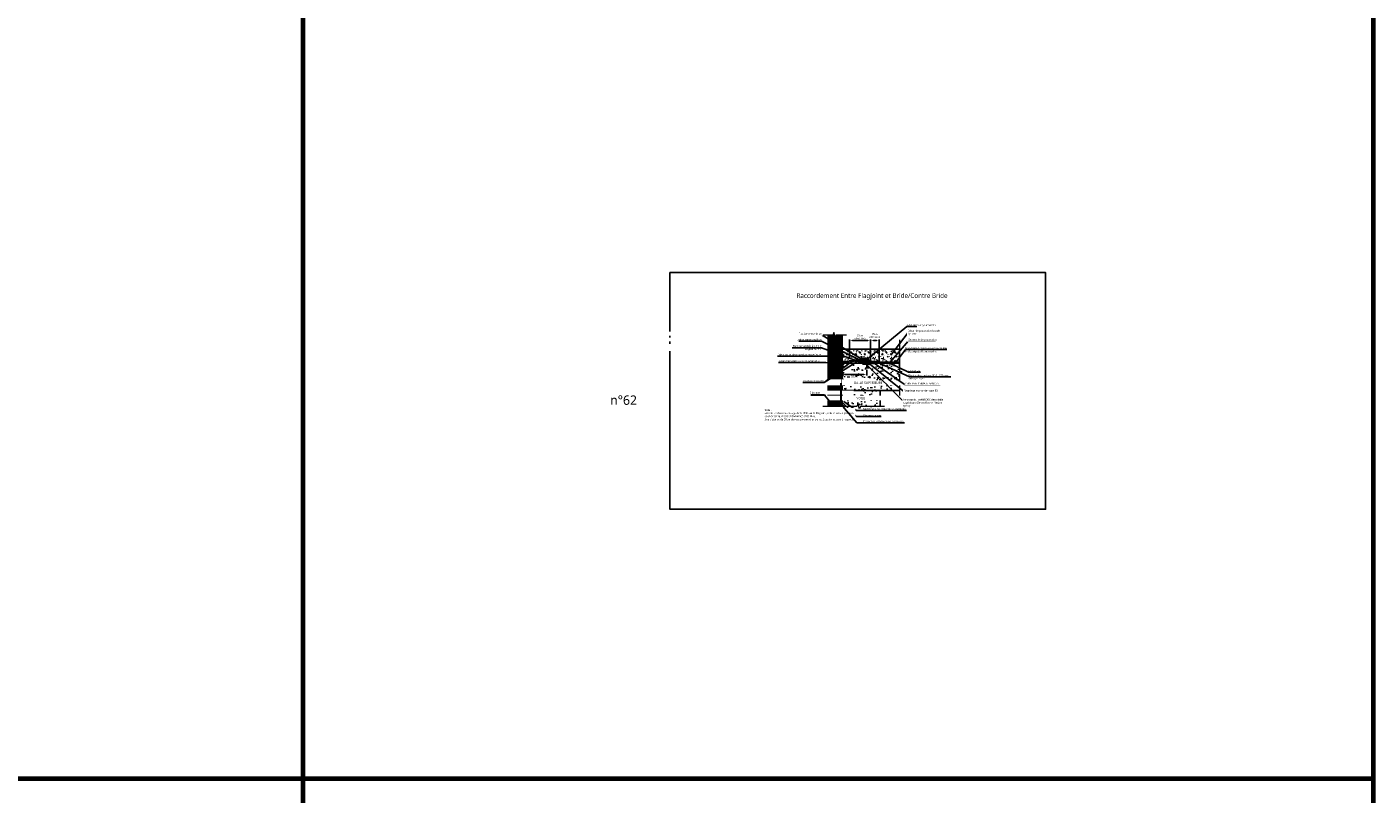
# Model space of a CAD drawing. Header units: millimetres. Extents: x -3314 to 21255525, y -15000 to 1735000.
# Tile 44 of 109: x 26508 to 27941, y 2266 to 3083. Entities that reach past the tile are written whole.
import ezdxf
from ezdxf import colors
from ezdxf.entities.mleader import LeaderData, LeaderLine
from ezdxf.math import Vec2, Vec3

# ---------------------------------------------------------------- set-up
doc = ezdxf.new("R2010")
doc.units = ezdxf.units.MM
doc.linetypes.add('CONTINU', pattern=[0])
doc.linetypes.add('TIRETPT', pattern=[1, 0.5, -0.25, 0, -0.25])
for name, color, linetype, lineweight in [('Dessin_AXE', 8, 'Continuous', 5), ('Dessin_HACHURES', 253, 'Continuous', 9), ('Matériel_Bride contre bride', 7, 'Continuous', 9), ('SYSTEME_DEG_ Geomembrane SYNTHETIQUE', 1, 'Continuous', 9), ('SYSTEME_DEG_Protection superieure', 5, 'Continuous', 9), ('SYSTEME_FPM_Enduit EIF', 6, 'Continuous', 9), ("SYSTEME_FPM_Feuille Bitume + enduit d'imperméabilisation", 4, 'Continuous', 9), ('SYSTEME_FPM_GEOTEXTILE de protection', 3, 'ISOLATION', 5)]:
    doc.layers.add(name, color=color, linetype=linetype, lineweight=lineweight)
for name, color, linetype in [('Dessin_CONTOURS BETON', 7, 'Continuous'), ('Dessin_COTATIONS', 7, 'Continuous'), ('Dessin_TEXTES', 7, 'CONTINU'), ('Matériel_Profilé Flagjoint', 50, 'Continuous'), ('Matériel_Profilé PM200', 40, 'Continuous'), ('Matériel_Resine', 230, 'Continuous'), ('Matériel_Soudure manuelle', 11, 'Continuous'), ('Produit_ Colle PMMA ALSAN 075', 240, 'Continuous'), ('Produit_Résine REKU P70', 190, 'Continuous')]:
    doc.layers.add(name, color=color, linetype=linetype)
doc.layers.add('GEN-_-FMULT', color=210, linetype='Continuous', plot=False)
doc.styles.add('Arial', font='segoeui.ttf')
doc.styles.add('txt-moyen', font='segoeui.ttf')
doc.linetypes.add('ISOLATION', pattern='A,0.0001,-0.1,[134,ltypeshp.shx,S=0.1,R=0,X=-0.1,Y=0],-0.2,[134,ltypeshp.shx,S=0.1,R=180,X=0.1,Y=0],-0.1', length=0.4001)
doc.dimstyles.new('1000F2', dxfattribs={"dimscale": 10, "dimtxt": 0.25, "dimasz": 0.3, "dimexe": 0.2, "dimexo": 0, "dimgap": 0.1, "dimtad": 1, "dimzin": 0, "dimdsep": 46, "dimtxsty": 'txt-moyen', "dimcen": 0.1, "dimclrd": 256, "dimclre": 256, "dimclrt": 256, "dimazin": 0, "dimtfac": 1, "dimtmove": 2, "dimatfit": 3, "dimfxl": 1, "dimtolj": 1, "dimtzin": 0, "dimlwd": -1, "dimlwe": -1, "dimarcsym": 0})

# ---------------------------------------------------------------- blocks, each defined once
blk = doc.blocks.new('*D153')
at = {"layer": 'Defpoints', "color": 0, "transparency": 16777216}
for p in [(27376, 2724.5), (27376, 2712.5), (27402.2, 2719.5)]:
    blk.add_point(p, dxfattribs=at)
at = {"layer": 'Dessin_COTATIONS', "transparency": 16777216}
for p, q in [((27376, 2722.5), (27376, 2711.5)), ((27399.2, 2712.5), (27379, 2712.5)), ((27402.2, 2717.5), (27402.2, 2711.5))]:
    blk.add_line(p, q, dxfattribs=at)
for points in [[(27379, 2713), (27379, 2712), (27376, 2712.5)], [(27399.2, 2712), (27399.2, 2713), (27402.2, 2712.5)]]:
    blk.add_solid(points, dxfattribs=at)
at = {"layer": 'Dessin_COTATIONS', "transparency": 16777216, "insert": (27389.1, 2710.5), "char_height": 2, "attachment_point": 5, "style": 'txt-moyen'}
blk.add_mtext('\\A1;50cm', dxfattribs=at)
blk = doc.blocks.new('*D154')
at = {"layer": 'Defpoints', "color": 0, "transparency": 16777216}
for p in [(27384, 2748.7), (27384, 2727.2), (27406.3, 2725.1)]:
    blk.add_point(p, dxfattribs=at)
at = {"layer": 'Dessin_COTATIONS', "transparency": 16777216}
for p, q in [((27384, 2729.2), (27384, 2749.7)), ((27403.3, 2748.7), (27387, 2748.7)), ((27406.3, 2727.1), (27406.3, 2749.7))]:
    blk.add_line(p, q, dxfattribs=at)
for points in [[(27387, 2749.2), (27387, 2748.2), (27384, 2748.7)], [(27403.3, 2748.2), (27403.3, 2749.2), (27406.3, 2748.7)]]:
    blk.add_solid(points, dxfattribs=at)
at = {"layer": 'Dessin_COTATIONS', "transparency": 16777216, "insert": (27395.1, 2752.4), "char_height": 2, "attachment_point": 5, "style": 'txt-moyen'}
blk.add_mtext('\\A1;35cm\\Pcôté DEG', dxfattribs=at)
blk = doc.blocks.new('*D155')
at = {"layer": 'Defpoints', "color": 0, "transparency": 16777216}
for p in [(27415.5, 2748.7), (27406.3, 2725.1), (27415.5, 2725.1)]:
    blk.add_point(p, dxfattribs=at)
at = {"layer": 'Dessin_COTATIONS', "transparency": 16777216}
for p, q in [((27406.3, 2727.1), (27406.3, 2749.7)), ((27409.3, 2748.7), (27412.5, 2748.7)), ((27415.5, 2727.1), (27415.5, 2749.7))]:
    blk.add_line(p, q, dxfattribs=at)
for points in [[(27409.3, 2749.2), (27409.3, 2748.2), (27406.3, 2748.7)], [(27412.5, 2748.2), (27412.5, 2749.2), (27415.5, 2748.7)]]:
    blk.add_solid(points, dxfattribs=at)
at = {"layer": 'Dessin_COTATIONS', "transparency": 16777216, "insert": (27410.9, 2753.9), "char_height": 2, "attachment_point": 5, "style": 'txt-moyen'}
blk.add_mtext('\\A1;15cm \\Pcôté FPM', dxfattribs=at)

msp = doc.modelspace()

# ---------------------------------------------------------------- hatches: boundary and pattern name
at = {"layer": 'Defpoints', "lineweight": 70}
h = msp.add_hatch(dxfattribs=at)
h.set_pattern_fill('ANSI31', color=256, scale=0.1, style=0)
h.paths.add_polyline_path([(27403.2374, 2724.4771), (27406.2721, 2724.4771), (27401.0115, 2728.3425), (27397.2115, 2728.3425), (27396.1397, 2726.654), (27396.1397, 2726.304), (27396.8805, 2726.304), (27396.8805, 2726.9193), (27396.8805, 2727.556), (27397.4805, 2727.556), (27397.4805, 2728.056), (27400.2805, 2728.056), (27400.2805, 2727.556), (27400.8374, 2727.556), (27400.8374, 2726.9193), (27400.8374, 2726.2825), (27400.8374, 2726.0803), (27401.0905, 2726.0827), (27402.7374, 2724.7771), (27402.7374, 2724.4771)])
h.paths.add_polyline_path([(27400.8374, 2725.8241), (27400.8374, 2725.1873), (27400.8374, 2724.4771), (27402.7374, 2724.4771), (27402.7374, 2724.7771), (27401.0905, 2726.0827), (27400.8374, 2726.0803)])
h = msp.add_hatch(dxfattribs=at)
h.set_pattern_fill('ANSI32', color=256, scale=0.05, style=0)
h.paths.add_polyline_path([(27400.8374, 2726.9193), (27400.8374, 2727.556), (27400.2805, 2727.556), (27398.8743, 2727.556), (27398.8743, 2726.9193)])
h.paths.add_polyline_path([(27396.8805, 2726.9193), (27398.8743, 2726.9193), (27398.8743, 2727.556), (27396.8805, 2727.556)])
h.paths.add_polyline_path([(27396.8805, 2724.7273), (27396.8805, 2724.4771), (27398.8743, 2724.4771), (27398.8743, 2725.1873), (27396.8805, 2725.1873)])
h.paths.add_polyline_path([(27400.8374, 2725.1873), (27398.8743, 2725.1873), (27398.8743, 2724.4771), (27400.8374, 2724.4771)])
h = msp.add_hatch(dxfattribs=at)
h.set_pattern_fill('INSULATION', color=256, scale=0.1, style=0)
h.paths.add_polyline_path([(27400.8374, 2726.2825), (27400.8374, 2726.9193), (27398.8743, 2726.9193), (27398.8743, 2726.2825)])
h.paths.add_polyline_path([(27398.8743, 2726.9193), (27396.8805, 2726.9193), (27396.8805, 2726.304), (27396.8805, 2726.2825), (27398.8743, 2726.2825)])
h.paths.add_polyline_path([(27398.8743, 2725.8241), (27396.8805, 2725.8241), (27396.8805, 2725.1873), (27398.8743, 2725.1873)])
h.paths.add_polyline_path([(27400.8374, 2725.1873), (27400.8374, 2725.8241), (27398.8743, 2725.8241), (27398.8743, 2725.1873)])
at = {"layer": 'Dessin_HACHURES', "linetype": 'CONTINU', "lineweight": 0}
h = msp.add_hatch(dxfattribs=at)
h.set_pattern_fill('ANSI31', color=256, scale=5)
h.set_pattern_definition([(45, (28875.51015, 2388.286), (-0.44194174, 0.44194174), [])])
h.paths.add_polyline_path([(27376.0257, 2754.4641), (27369.8841, 2754.4641), (27368.9466, 2751.8883), (27368.0091, 2754.4641), (27361.03, 2754.4641), (27361.03, 2695.5166), (27361.03, 2678.5075), (27373.7485, 2678.5075), (27376.0257, 2728.5566)])
h = msp.add_hatch(dxfattribs=at)
h.set_pattern_fill('AR-CONC', color=256, scale=2)
h.set_pattern_definition([(50, (28875.51, 2388.286), (14.3452, -1.25504), [1.5, -16.5]), (355, (28875.51, 2388.286), (-2.77503, 15.04384), [1.2, -13.2]), (100.4514, (28876.706, 2388.181), (11.57018, 13.7888), [1.2748, -14.02284]), (46.1842, (28875.51, 2392.286), (21.34483, -3.31039), [2.25, -24.75]), (96.6356, (28877.289, 2392.01), (18.69324, 19.48237), [1.9122, -21.03428]), (351.1842, (28875.51, 2392.286), (18.69324, 19.48237), [1.8, -19.8]), (21, (28877.51, 2391.286), (11.93814, -8.05238), [1.5, -16.5]), (326, (28877.51, 2391.286), (4.8663, 14.503), [1.2, -13.2]), (71.4514, (28878.505, 2390.615), (16.80445, 6.45062), [1.2748, -14.02284]), (37.5, (28875.51, 2388.286), (0.243197, 6.657877), [0, -13.04, 0, -13.4, 0, -13.25]), (7.5, (28875.51, 2388.286), (5.26139, 7.888234), [0, -7.64, 0, -12.74, 0, -5.05]), (327.5, (28871.05, 2388.286), (10.676449, -0.451097), [0, -5, 0, -15.6, 0, -20.7]), (317.5, (28869.05, 2388.286), (11.663723, 2.0021), [0, -6.5, 0, -10.36, 0, -14.7])])
h.paths.add_polyline_path([(27436.989, 2724.4771), (27403.2374, 2724.4771), (27403.2374, 2719.4771), (27402.2374, 2719.4771), (27402.2374, 2724.4771), (27379.0257, 2724.4771), (27376.0257, 2721.4771), (27376.0257, 2695.5166), (27436.989, 2695.5166), (27436.989, 2712.5188), (27434.4133, 2713.4563), (27436.989, 2714.3938)])
h.paths.add_polyline_path([(27376.0257, 2695.5166), (27376.0257, 2678.5075), (27391.8373, 2678.5075), (27392.7748, 2681.0832), (27393.7123, 2678.5075), (27416.5936, 2678.5075), (27416.5936, 2695.5166)])
h.paths.add_polyline_path([(27381.7587, 2711.9628), (27389.5909, 2711.9628), (27389.5909, 2716.0843), (27381.7587, 2716.0843)], flags=16)
h.paths.add_polyline_path([(27400.9587, 2711.979), (27408.7909, 2711.979), (27408.7909, 2716.1004), (27400.9587, 2716.1004)], flags=16)
h.paths.add_polyline_path([(27417.4583, 2711.979), (27425.2905, 2711.979), (27425.2905, 2716.1004), (27417.4583, 2716.1004)], flags=16)
h.paths.add_polyline_path([(27385.7229, 2701.3395), (27421.7154, 2701.3395), (27421.7154, 2706.4913), (27385.7229, 2706.4913)], flags=16)
h.paths.add_polyline_path([(27390.2702, 2685.0439), (27401.8084, 2685.0439), (27401.8084, 2690.1957), (27390.2702, 2690.1957)], flags=16)
at = {"layer": 'Matériel_Resine', "lineweight": 70}
h = msp.add_hatch(color=256, dxfattribs=at)
h.paths.add_polyline_path([(27403.2374, 2719.4771), (27403.2374, 2724.4771), (27402.7374, 2724.4771), (27402.7374, 2719.4771)])
h.paths.add_polyline_path([(27402.2374, 2724.4771), (27402.2374, 2719.4771), (27402.7374, 2719.4771), (27402.7374, 2724.4771)])

# ---------------------------------------------------------------- linework, layer by layer
at = {"layer": 'Defpoints', "lineweight": 70}
for p, q in [((26801.8084, 4389.23), (26801.8084, 1448.9435)), ((27941.4356, 4389.23), (27941.4356, 1448.9435)), ((23911.2504, 2282.3723), (27941.4356, 2282.3723))]:
    msp.add_line(p, q, dxfattribs=at)
at = {"layer": 'Defpoints', "linetype": 'Continuous'}
msp.add_lwpolyline([(27192.734, 2821.029), (27592.734, 2821.029), (27592.734, 2569.029), (27192.734, 2569.029)], close=True, dxfattribs=at)
at = {"layer": 'Dessin_AXE', "flags": 128}
for points in [[(27380.8606, 2754.4641), (27369.8841, 2754.4641), (27368.9466, 2751.8883), (27367.0716, 2757.0399), (27366.1341, 2754.4641), (27355.9749, 2754.4641)], [(27421.1979, 2678.5075), (27395.5873, 2678.5075), (27394.6498, 2675.9317), (27392.7748, 2681.0832), (27391.8373, 2678.5075), (27355.6597, 2678.5075)]]:
    msp.add_lwpolyline(points, dxfattribs=at)
at = {"layer": 'Dessin_CONTOURS BETON', "linetype": 'CONTINU'}
for p, q in [((27376.0257, 2724.4771), (27376.0257, 2678.5075)), ((27416.5936, 2695.5166), (27416.5936, 2678.5075))]:
    msp.add_line(p, q, dxfattribs=at)
at = {"layer": 'Dessin_CONTOURS BETON'}
for p, q in [((27376.0257, 2721.4771), (27379.0257, 2724.4771)), ((27402.2374, 2724.4771), (27402.2374, 2719.4771)), ((27403.2374, 2719.4771), (27403.2374, 2724.4771)), ((27402.2374, 2719.4771), (27403.2374, 2719.4771))]:
    msp.add_line(p, q, dxfattribs=at)
for points in [[(27361.03, 2678.5075), (27361.03, 2695.5166), (27361.03, 2754.4641)], [(27376.0257, 2754.4641), (27376.0257, 2724.4771)], [(27379.0257, 2724.4771), (27402.2374, 2724.4771)], [(27396.1397, 2726.654), (27396.1397, 2726.304), (27396.8805, 2726.304), (27396.8805, 2727.556), (27397.4805, 2727.556), (27397.4805, 2728.056), (27400.2805, 2728.056), (27400.2805, 2727.556), (27400.8374, 2727.556), (27400.8374, 2726.2825), (27400.8374, 2724.4771), (27406.2721, 2724.4771), (27401.0115, 2728.3425), (27397.2115, 2728.3425), (27396.1397, 2726.654)], [(27403.2374, 2724.4771), (27436.989, 2724.4771)], [(27436.989, 2695.5166), (27376.0257, 2695.5166)]]:
    msp.add_lwpolyline(points, dxfattribs=at)
at = {"layer": 'Dessin_CONTOURS BETON', "const_width": 0.5294, "flags": 128}
for points in [[(27400.2645, 2727.7947), (27397.4841, 2727.7947)], [(27398.8743, 2727.9946), (27398.8743, 2722.7177)]]:
    msp.add_lwpolyline(points, dxfattribs=at)
at = {"layer": 'Matériel_Bride contre bride', "linetype": 'CONTINU', "lineweight": 0}
for points in [[(27396.8805, 2727.556), (27400.8374, 2727.556), (27400.8374, 2726.9193), (27396.8805, 2726.9193)], [(27396.8805, 2727.556), (27396.8805, 2726.2825)], [(27396.8805, 2726.9193), (27400.8374, 2726.9193), (27400.8374, 2726.2825), (27396.8805, 2726.2825)], [(27396.8805, 2725.8241), (27400.8374, 2725.8241), (27400.8374, 2725.1873), (27396.8805, 2725.1873)], [(27400.8374, 2725.1873), (27400.8374, 2724.4771), (27396.8805, 2724.4771), (27396.8805, 2725.8241)]]:
    msp.add_lwpolyline(points, dxfattribs=at)
at = {"layer": 'Matériel_Profilé Flagjoint', "linetype": 'CONTINU', "ltscale": 5, "const_width": 0.5, "flags": 128}
msp.add_lwpolyline([(27383.9797, 2725.9694), (27388.6197, 2725.9494), (27389.3297, 2726.4656), (27395.5833, 2726.5371), (27397.0369, 2728.6973), (27401.1354, 2728.653), (27406.3921, 2724.8085), (27415.4721, 2724.8085)], dxfattribs=at)
at = {"layer": 'Matériel_Profilé PM200', "linetype": 'CONTINU', "const_width": 0.5, "flags": 128}
msp.add_lwpolyline([(27402.7374, 2719.4771), (27402.7374, 2724.7771), (27401.0905, 2726.0827), (27389.4705, 2725.9727)], dxfattribs=at)
at = {"layer": 'Matériel_Soudure manuelle', "linetype": 'CONTINU', "ltscale": 5, "const_width": 0.2, "flags": 128}
for points in [[(27386.8468, 2725.6323), (27384.0058, 2725.6323)], [(27392.2897, 2725.614), (27389.4486, 2725.614)]]:
    msp.add_lwpolyline(points, dxfattribs=at)
at = {"layer": 'Produit_ Colle PMMA ALSAN 075', "ltscale": 0.1, "const_width": 0.2}
msp.add_lwpolyline([(27396.1397, 2726.654), (27397.2115, 2728.3425), (27401.0115, 2728.3425), (27406.2721, 2724.4771), (27415.4721, 2724.4771)], dxfattribs=at)
at = {"layer": 'Produit_Résine REKU P70', "ltscale": 0.1, "const_width": 0.2}
msp.add_lwpolyline([(27406.2721, 2725.1285), (27415.4721, 2725.1416)], dxfattribs=at)
at = {"layer": 'SYSTEME_DEG_Protection superieure', "linetype": 'CONTINU', "ltscale": 5, "const_width": 0.5, "flags": 128}
msp.add_lwpolyline([(27374.7657, 2721.8616), (27378.4242, 2725.7273), (27383.0492, 2725.7673), (27383.8418, 2726.4734), (27388.4518, 2726.4534), (27389.2244, 2726.9719), (27395.3021, 2727.0123), (27396.7916, 2729.2048), (27401.2983, 2729.162), (27406.2909, 2725.4927)], dxfattribs=at)
at = {"layer": 'SYSTEME_FPM_Enduit EIF', "ltscale": 0.1, "const_width": 0.2}
msp.add_lwpolyline([(27415.4721, 2724.4771), (27436.989, 2724.4771)], dxfattribs=at)
at = {"layer": "SYSTEME_FPM_Feuille Bitume + enduit d'imperméabilisation", "const_width": 0.5}
msp.add_lwpolyline([(27406.2909, 2725.4927), (27415.5481, 2725.4927), (27416.3916, 2724.8466), (27436.989, 2724.8255)], dxfattribs=at)
at = {"layer": 'SYSTEME_FPM_GEOTEXTILE de protection', "ltscale": 0.5}
msp.add_lwpolyline([(27375.7765, 2721.4771), (27378.8833, 2724.7373), (27396.8805, 2724.7273)], dxfattribs=at)

# ---------------------------------------------------------------- texts
at = {"layer": 'Dessin_TEXTES', "style": 'Arial'}
msp.add_text('n°62', height=10, dxfattribs=at).set_placement((27129.08, 2680.17))
at = {"layer": 'GEN-_-FMULT', "insert": (27407.9157, 2798.9515), "char_height": 5, "width": 406, "attachment_point": 2, "style": 'Arial'}
msp.add_mtext('Raccordement Entre Flagjoint et Bride/Contre Bride', dxfattribs=at)

# ---------------------------------------------------------------- dimensions: what is measured, and where the dimension line sits
at = {"layer": 'Dessin_COTATIONS'}
for base, p1, p2, text, override, picture, middle in [((27384.0058, 2748.73), (27406.2721, 2725.1285), (27384.0058, 2727.2322), '35cm\\Pcôté DEG', {"dimtxt": 0.2, "dimexe": 0.1, "dimexo": 0.2, "dimtad": 2, "dimtxsty": 'txt-moyen', "dimtfill": 0, "dimtfillclr": 0}, '*D154', (27395.139, 2752.4347)), ((27415.4721, 2748.73), (27406.2721, 2725.1285), (27415.4721, 2725.1416), '15cm \\Pcôté FPM', {"dimtxt": 0.2, "dimexe": 0.1, "dimexo": 0.2, "dimtad": 2, "dimtxsty": 'txt-moyen', "dimtfill": 0, "dimtfillclr": 0}, '*D155', (27410.8721, 2753.9217)), ((27376.0257, 2712.5181), (27402.2374, 2719.4771), (27376.0257, 2724.4771), '50cm', {"dimtxt": 0.2, "dimexe": 0.1, "dimexo": 0.2, "dimtad": 2}, '*D153', (27389.1316, 2710.4971))]:
    dim = msp.add_linear_dim(base=base, p1=p1, p2=p2, text=text, dimstyle='1000F2', override=override, dxfattribs=at)
    dim.commit()
    dim.dimension.update_dxf_attribs({"geometry": picture, "text_midpoint": middle})

# ---------------------------------------------------------------- leaders
at = {"layer": 'Dessin_TEXTES'}
msp.add_leader([(27426.7196, 2725.2859), (27446.2412, 2747.8354), (27475.5587, 2747.8354)], dimstyle='1000F2', override={"dimgap": 0.1, "dimtad": 0}, dxfattribs=at)
ml = msp.add_multileader_mtext('Standard', dxfattribs=at)
ml.set_content('Membrane de protection supérieure', color=256, style='txt-moyen')
ml.set_leader_properties(linetype='ByLayer', lineweight=-1)
ml.build(insert=Vec2(0, 0))
ml.multileader.update_dxf_attribs({"text_left_attachment_type": 6, "text_right_attachment_type": 6, "dogleg_length": 7.5, "arrow_head_size": 2.5})
ctx = ml.context
ctx.base_point, ctx.char_height, ctx.arrow_head_size, ctx.plane_origin = Vec3(27307.7735, 2732.0645), 2, 2.5, Vec3(27279.5384, 2738.8468)
ctx.left_attachment, ctx.right_attachment, ctx.text_align_type = 6, 6, 2
notes = []
notes.append((ctx, [(0, (1, 1, 0), (27360.6845, 2732.0645), (-1, 0), 5.015, [(0, [(27379.1981, 2725.7321)], 0, [])])]))
ctx.mtext.insert, ctx.mtext.alignment, ctx.mtext.flow_direction = Vec3(27353.6695, 2734.6185), 3, 5
ml = msp.add_multileader_mtext('Standard', dxfattribs=at)
ml.set_content('Protection inférieure en géotextile', color=256, style='txt-moyen')
ml.set_leader_properties(linetype='ByLayer', lineweight=-1)
ml.build(insert=Vec2(0, 0))
ml.multileader.update_dxf_attribs({"text_left_attachment_type": 6, "text_right_attachment_type": 6, "dogleg_length": 7.5, "arrow_head_size": 2.5})
ctx = ml.context
ctx.base_point, ctx.char_height, ctx.arrow_head_size, ctx.plane_origin = Vec3(27308.921, 2725.0885), 2, 2.5, Vec3(27289.401, 2729.2821)
ctx.left_attachment, ctx.right_attachment, ctx.text_align_type = 6, 6, 2
notes.append((ctx, [(0, (1, 1, 0), (27358.7763, 2725.0885), (-1, 0), 4.6033, [(0, [(27379.2857, 2724.7371)], 0, [])])]))
ctx.mtext.insert, ctx.mtext.alignment, ctx.mtext.flow_direction = Vec3(27352.173, 2727.6745), 3, 5
for ctx, leaders in notes:
    for number, flags, end, landing, length, lines in leaders:
        leader = LeaderData()
        leader.index, (leader.has_last_leader_line, leader.has_dogleg_vector, leader.attachment_direction) = number, flags
        leader.last_leader_point, leader.dogleg_vector, leader.dogleg_length = Vec3(end), Vec3(landing), length
        for number, points, colour, breaks in lines:
            line = LeaderLine()
            line.index, line.vertices, line.color, line.breaks = number, Vec3.list(points), colors.encode_raw_color(colour), breaks
            leader.lines.append(line)
        ctx.leaders.append(leader)

# ---------------------------------------------------------------- next in the draw order: texts
at = {"layer": 'Dessin_TEXTES', "char_height": 2, "style": 'txt-moyen', "bg_fill": 2}
for s, insert, width, attachment_point in [('Plats galvanisés ép.4mm\\Plargeur 50mm', (27354.243, 2740.9052), 268.117124, 6), ('\\pxsm1;Géotextile de protection', (27446.2412, 2747.8354), 45.903169, 7), ('\\pxsm1;Blindage', (27341.4951, 2692.8093), 45.903169, 4)]:
    msp.add_mtext(s, dxfattribs=dict(at, insert=insert, width=width, attachment_point=attachment_point))

# ---------------------------------------------------------------- next in the draw order: linework, layer by layer
at = {"layer": 'Dessin_AXE', "flags": 128}
msp.add_lwpolyline([(27436.989, 2749.5423), (27436.989, 2716.2688), (27439.5648, 2715.3313), (27434.4133, 2713.4563), (27436.989, 2712.5188), (27436.989, 2688.2472)], dxfattribs=at)

# ---------------------------------------------------------------- next in the draw order: leaders
at = {"layer": 'Dessin_TEXTES'}
for points in [[(27398.8743, 2727.7724), (27354.243, 2754.8322), (27329.5472, 2754.8322)], [(27427.9031, 2733.1935), (27446.2412, 2757.0663), (27479.3591, 2757.0663)]]:
    msp.add_leader(points, dimstyle='1000F2', override={"dimgap": 0.1, "dimtad": 0}, dxfattribs=at)

# ---------------------------------------------------------------- next in the draw order: texts
at = {"layer": 'Dessin_TEXTES', "style": 'txt-moyen', "bg_fill": 2}
for s, insert, char_height, width, attachment_point in [('\\pxsm1;Béton de protection lourde \\Pép.5cm', (27446.2412, 2757.0663), 2, 45.903169, 4), ('\\pxsm1.5;Joints compressibles', (27354.243, 2748.0842), 2, 268.117124, 9), ('\\pxsm1;Etanchéité bitumineuse type Feuille\\PPréfabriquée Monocouche', (27443.1743, 2738.3532), 2, 45.903169, 4), ('\\pxsm1;DALLE SUPERIEURE', (27403.76, 2703.5593), 2.5, 116.399869, 5), ('\\pxsm1;VOILE', (27395.9532, 2687.2645), 2.5, 116.399869, 5)]:
    msp.add_mtext(s, dxfattribs=dict(at, insert=insert, char_height=char_height, width=width, attachment_point=attachment_point))

# ---------------------------------------------------------------- next in the draw order: hatches: boundary and pattern name
at = {"layer": 'Dessin_HACHURES', "linetype": 'ByBlock'}
h = msp.add_hatch(dxfattribs=at)
h.set_pattern_fill('CONCRETE1', color=256, scale=0.462523)
h.set_pattern_definition([(0, (49255.512, -2818.891), (9.3984772, 9.3984772), [1.1748097, -8.2236676]), (90, (49255.512, -2818.891), (-9.3984772, 9.3984772), [1.1748097, -8.2236676]), (135, (49256.687, -2818.891), (-9.3984772, 8e-16), [1.6614318, -11.6300225]), (0, (49256.687, -2813.605), (9.3984772, 9.3984772), [1.1748097, -8.2236676]), (45, (49257.274, -2814.192), (0, 9.3984772), [0.8307154, -12.460738]), (135, (49257.274, -2814.192), (-9.3984772, 8e-16), [0.8307154, -12.460738]), (0, (49260.211, -2811.255), (9.3984772, 9.3984772), [1.6614318, -7.7370455]), (45, (49260.211, -2811.255), (0, 9.3984772), [1.1748097, -12.1166447]), (135, (49261.873, -2811.255), (-9.3984772, 8e-16), [1.1748097, -12.1166447]), (90, (49261.9735, -2816.542), (-9.3984772, 9.3984772), [1.1748097, -8.2236676]), (45, (49261.9735, -2816.542), (0, 9.3984772), [0.8307154, -12.460738]), (135, (49262.561, -2815.954), (-9.3984772, 8e-16), [0.8307154, -12.460738]), (0, (49256.687, -2816.542), (9.3984772, 9.3984772), [0.587405, -7.8712247]), (0, (49263.736, -2814.192), (9.3984772, 9.3984772), [0.587405, -7.8712247]), (90, (49260.799, -2813.017), (-9.3984772, 9.3984772), [0.587405, -7.8712247]), (135, (49261.9735, -2818.304), (-9.3984772, 8e-16), [0.8307154, -12.460738]), (135, (49257.862, -2811.8425), (-9.3984772, 8e-16), [0.8307154, -12.460738]), (45, (49259.9176, -2815.8074), (0, 9.3984772), [0.8307154, -12.460738]), (90, (49258.743, -2817.7165), (-9.3984772, 9.3984772), [0.1468512, -9.251626]), (90, (49259.183, -2813.752), (-9.3984772, 9.3984772), [0.1468512, -9.251626]), (90, (49263.589, -2812.136), (-9.3984772, 9.3984772), [0.1468512, -9.251626]), (90, (49263.736, -2817.129), (-9.3984772, 9.3984772), [0.1468512, -9.251626])])
h.paths.add_polyline_path([(27436.989, 2739.4706), (27376.0257, 2739.4706), (27376.0257, 2724.1847), (27378.1884, 2726.3992), (27382.7384, 2726.3992), (27383.6962, 2727.1676), (27388.2062, 2727.0976), (27388.9821, 2727.6245), (27395.0337, 2727.7147), (27396.4661, 2729.8314), (27401.4861, 2729.8314), (27406.4837, 2726.1397), (27415.8144, 2726.1397), (27416.5101, 2725.4879), (27436.989, 2725.484)])

# ---------------------------------------------------------------- next in the draw order: linework, layer by layer
at = {"layer": 'Dessin_CONTOURS BETON'}
msp.add_line((27376.0257, 2739.4706), (27436.989, 2739.4706), dxfattribs=at)
msp.add_lwpolyline([(27376.0257, 2739.4706), (27436.989, 2739.4706), (27436.989, 2725.484), (27416.5101, 2725.4879), (27415.8144, 2726.1397), (27406.4837, 2726.1397), (27401.4861, 2729.8314), (27396.4661, 2729.8314), (27395.0337, 2727.7147), (27388.9821, 2727.6245), (27388.2062, 2727.0976), (27383.6962, 2727.1676), (27382.7384, 2726.3992), (27378.1884, 2726.3992), (27376.0257, 2724.1847), (27376.0257, 2739.4706)], dxfattribs=at)
at = {"layer": 'SYSTEME_DEG_Protection superieure', "linetype": 'CONTINU', "ltscale": 5, "const_width": 0.5, "flags": 128}
msp.add_lwpolyline([(27375.7685, 2678.5075), (27375.7766, 2721.4969), (27375.7766, 2721.4969)], dxfattribs=at)
at = {"layer": 'SYSTEME_FPM_GEOTEXTILE de protection', "ltscale": 0.5}
for points in [[(27436.989, 2725.284), (27416.4501, 2725.2879), (27415.7144, 2725.9397), (27406.4352, 2725.9312), (27401.4261, 2729.6314), (27396.5861, 2729.6514), (27395.0737, 2727.4747), (27389.0321, 2727.4245), (27388.2862, 2726.8976), (27383.7262, 2726.9576), (27382.8484, 2726.1992), (27378.2884, 2726.1992), (27374.5484, 2722.3737)], [(27374.7477, 2678.5075), (27374.7956, 2721.7565), (27374.7956, 2721.7565)]]:
    msp.add_lwpolyline(points, dxfattribs=at)

# ---------------------------------------------------------------- next in the draw order: texts
at = {"layer": 'Dessin_TEXTES', "insert": (27445.6329, 2764.6879), "char_height": 2, "width": 45.903169, "attachment_point": 4, "style": 'txt-moyen', "bg_fill": 2}
msp.add_mtext('\\pxsm1;Flagjoint (largeur 50cm)', dxfattribs=at)

# ---------------------------------------------------------------- next in the draw order: leaders
at = {"layer": 'Dessin_TEXTES'}
for points in [[(27397.4906, 2724.73), (27354.243, 2740.9052), (27323.0022, 2740.9052)], [(27397.3743, 2726.5447), (27354.243, 2748.0842), (27330.0076, 2748.0842)], [(27410.1432, 2724.4771), (27443.1537, 2701.4441), (27480.5716, 2701.4441)], [(27403.2374, 2721.9771), (27441.1431, 2684.1228), (27477.7609, 2684.1228)], [(27362.4978, 2683.9992), (27357.3998, 2690.8461), (27342.6212, 2690.8461)]]:
    msp.add_leader(points, dimstyle='1000F2', override={"dimgap": 0.1, "dimtad": 0}, dxfattribs=at)
ml = msp.add_multileader_mtext('Standard', dxfattribs=at)
ml.set_content('Géomembrane', color=256, style='txt-moyen')
ml.set_leader_properties(linetype='ByLayer', lineweight=-1)
ml.build(insert=Vec2(0, 0))
ml.multileader.update_dxf_attribs({"text_left_attachment_type": 6, "text_right_attachment_type": 6, "dogleg_length": 7.5, "arrow_head_size": 2.5})
ctx = ml.context
ctx.base_point, ctx.char_height, ctx.arrow_head_size, ctx.plane_origin = Vec3(27396.4511, 2667.5686), 2, 2.5, Vec3(27372.9193, 2674.3521)
ctx.left_attachment, ctx.right_attachment = 6, 6
notes = []
notes.append((ctx, [(0, (1, 1, 0), (27391.436, 2667.5686), (1, 0), 5.015, [(0, [(27375.2484, 2683.6075)], 0, [])])]))
ctx.mtext.insert, ctx.mtext.flow_direction = Vec3(27398.4511, 2669.9686), 5
for ctx, leaders in notes:
    for number, flags, end, landing, length, lines in leaders:
        leader = LeaderData()
        leader.index, (leader.has_last_leader_line, leader.has_dogleg_vector, leader.attachment_direction) = number, flags
        leader.last_leader_point, leader.dogleg_vector, leader.dogleg_length = Vec3(end), Vec3(landing), length
        for number, points, colour, breaks in lines:
            line = LeaderLine()
            line.index, line.vertices, line.color, line.breaks = number, Vec3.list(points), colors.encode_raw_color(colour), breaks
            leader.lines.append(line)
        ctx.leaders.append(leader)

# ---------------------------------------------------------------- next in the draw order: texts
at = {"layer": 'Dessin_TEXTES', "char_height": 2, "style": 'txt-moyen', "bg_fill": 2}
for s, insert, width, attachment_point in [('\\pxsm1.5;Fixation mécanique', (27354.243, 2754.2842), 268.117124, 9), ('\\pxsm1;Enduit EIF', (27446.6914, 2715.9667), 45.903169, 4), ('\\pxsm1;Soudure manuelle', (27334.1303, 2705.3645), 45.903169, 4), ('\\pxsm1;Colle Pate PMMA ALSAN 075', (27443.4807, 2702.8437), 45.903169, 4), ('\\pxsm1;Ancrage du profilé DEG dans dalle supérieure 60mmx8mm + Résine Epoxy', (27441.0807, 2682.0997), 45.903169, 4)]:
    msp.add_mtext(s, dxfattribs=dict(at, insert=insert, width=width, attachment_point=attachment_point))

# ---------------------------------------------------------------- next in the draw order: leaders
at = {"layer": 'Dessin_TEXTES'}
msp.add_leader([(27401.8975, 2728.1954), (27445.1329, 2763.4879), (27455.7882, 2763.4879)], dimstyle='1000F2', override={"dimgap": 0.1, "dimtad": 0}, dxfattribs=at)

# ---------------------------------------------------------------- next in the draw order: leaders
for points in [[(27432.9217, 2724.8569), (27443.6743, 2739.0114), (27487.4852, 2739.0114)], [(27385.4263, 2725.6323), (27356.9749, 2703.8645), (27334.1303, 2703.8645)], [(27390.8691, 2725.614), (27356.9749, 2703.8645), (27334.1303, 2703.8645)], [(27427.019, 2724.4771), (27446.6242, 2715.0101), (27459.4609, 2715.0101)]]:
    msp.add_leader(points, dimstyle='1000F2', override={"dimgap": 0.1, "dimtad": 0}, dxfattribs=at)
ml = msp.add_multileader_mtext('Standard', dxfattribs=at)
ml.set_content('Membrane de protection supérieure', color=256, style='txt-moyen')
ml.set_leader_properties(linetype='ByLayer', lineweight=-1)
ml.build(insert=Vec2(0, 0))
ml.multileader.update_dxf_attribs({"text_left_attachment_type": 6, "text_right_attachment_type": 6, "dogleg_length": 7.5, "arrow_head_size": 2.5})
ctx = ml.context
ctx.base_point, ctx.char_height, ctx.arrow_head_size, ctx.plane_origin = Vec3(27396.4511, 2674.2195), 2, 2.5, Vec3(27368.216, 2681.0018)
ctx.left_attachment, ctx.right_attachment = 6, 6
notes = []
notes.append((ctx, [(0, (1, 1, 0), (27391.436, 2674.2195), (1, 0), 5.015, [(0, [(27375.7888, 2685.0549)], 0, [])])]))
ctx.mtext.insert, ctx.mtext.flow_direction = Vec3(27398.4511, 2676.7735), 5
for ctx, leaders in notes:
    for number, flags, end, landing, length, lines in leaders:
        leader = LeaderData()
        leader.index, (leader.has_last_leader_line, leader.has_dogleg_vector, leader.attachment_direction) = number, flags
        leader.last_leader_point, leader.dogleg_vector, leader.dogleg_length = Vec3(end), Vec3(landing), length
        for number, points, colour, breaks in lines:
            line = LeaderLine()
            line.index, line.vertices, line.color, line.breaks = number, Vec3.list(points), colors.encode_raw_color(colour), breaks
            leader.lines.append(line)
        ctx.leaders.append(leader)

# ---------------------------------------------------------------- next in the draw order: texts
at = {"layer": 'Dessin_TEXTES', "char_height": 2, "attachment_point": 4, "style": 'txt-moyen', "bg_fill": 2}
for s, insert, width in [('\\pxsm1;Résine de ragréage REKU P70 avec sablage léger', (27446.8205, 2709.5211), 45.903169), ("Note : \\PLors de la phase de collage de la FPM sur le Flagjoint, celui-ci sera à protéger pour éviter qu'il soit endommagé côté DEG.\\PUne distance de 20cm de recouvrement entre les 2 systèmes sera à respecter.", (27293.2269, 2669.3736), 95.903169)]:
    msp.add_mtext(s, dxfattribs=dict(at, insert=insert, width=width))

# ---------------------------------------------------------------- next in the draw order: linework, layer by layer
at = {"layer": 'SYSTEME_DEG_ Geomembrane SYNTHETIQUE', "linetype": 'TIRETPT', "const_width": 0.5, "flags": 128}
msp.add_lwpolyline([(27375.2597, 2678.5075), (27375.2861, 2721.6675), (27378.6653, 2725.2328), (27393.9737, 2725.2494)], dxfattribs=at)

# ---------------------------------------------------------------- next in the draw order: leaders
at = {"layer": 'Dessin_TEXTES'}
for points in [[(27403.4, 2725.344), (27441.9057, 2694.2896), (27477.1235, 2694.2896)], [(27414.1681, 2725.1416), (27447.7721, 2709.9667), (27491.99, 2709.9667)]]:
    msp.add_leader(points, dimstyle='1000F2', override={"dimgap": 0.1, "dimtad": 0}, dxfattribs=at)
ml = msp.add_multileader_mtext('Standard', dxfattribs=at)
ml.set_content('Protection inférieure en géotextile', color=256, style='txt-moyen')
ml.set_leader_properties(linetype='ByLayer', lineweight=-1)
ml.build(insert=Vec2(0, 0))
ml.multileader.update_dxf_attribs({"text_left_attachment_type": 6, "text_right_attachment_type": 6, "dogleg_length": 7.5, "arrow_head_size": 2.5})
ctx = ml.context
ctx.base_point, ctx.char_height, ctx.arrow_head_size, ctx.plane_origin = Vec3(27396.4511, 2661.0333), 2, 2.5, Vec3(27376.9311, 2665.2269)
ctx.left_attachment, ctx.right_attachment = 6, 6
notes = []
notes.append((ctx, [(0, (1, 1, 0), (27391.8478, 2661.0333), (1, 0), 4.6033, [(0, [(27374.7504, 2680.9226)], 0, [])])]))
ctx.mtext.insert, ctx.mtext.flow_direction = Vec3(27398.4511, 2663.6193), 5
for ctx, leaders in notes:
    for number, flags, end, landing, length, lines in leaders:
        leader = LeaderData()
        leader.index, (leader.has_last_leader_line, leader.has_dogleg_vector, leader.attachment_direction) = number, flags
        leader.last_leader_point, leader.dogleg_vector, leader.dogleg_length = Vec3(end), Vec3(landing), length
        for number, points, colour, breaks in lines:
            line = LeaderLine()
            line.index, line.vertices, line.color, line.breaks = number, Vec3.list(points), colors.encode_raw_color(colour), breaks
            leader.lines.append(line)
        ctx.leaders.append(leader)

# ---------------------------------------------------------------- next in the draw order: texts
at = {"layer": 'Dessin_TEXTES', "insert": (27441.9057, 2694.9896), "char_height": 2, "width": 45.903169, "attachment_point": 4, "style": 'txt-moyen', "bg_fill": 2}
msp.add_mtext('\\pxsm1;Ragréage au mortier type R3', dxfattribs=at)

doc.saveas('drawing.dxf')
